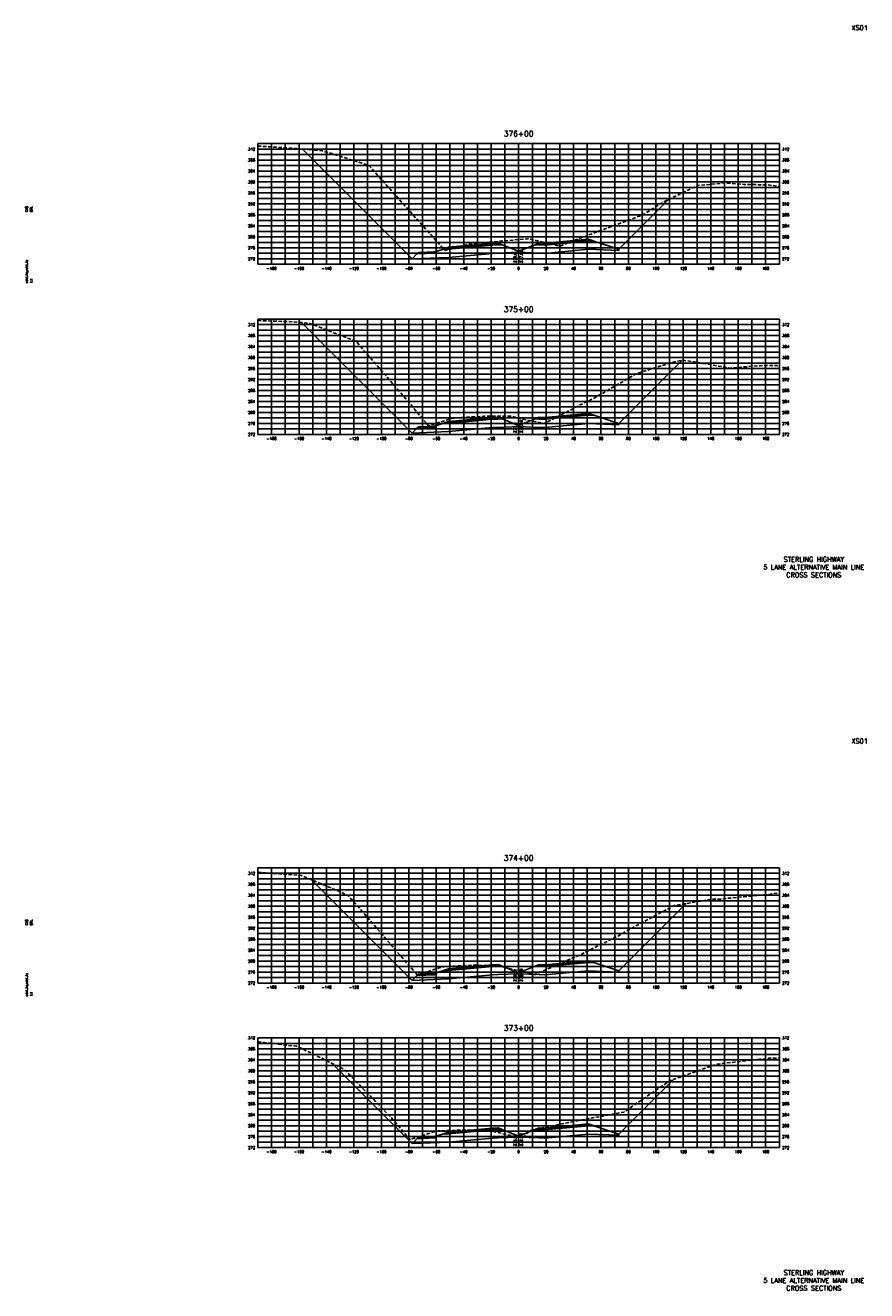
# Model space of a CAD drawing. Extents: x 37 to 10140, y -1968 to 9206.
# Tile 92 of 105: x 5877 to 6490, y 5736 to 6658. Entities that reach past the tile are written whole.
import ezdxf
from ezdxf.enums import TextEntityAlignment as Align

# ---------------------------------------------------------------- set-up
doc = ezdxf.new("R2010")
doc.units = 0
doc.header["$LTSCALE"] = 20
doc.header["$MEASUREMENT"] = 0
doc.linetypes.add('HIDDEN_050%', pattern=[0.1875, 0.125, -0.0625])
for name, color, linetype in [('S-AT-TXT175', 6, 'Continuous'), ('S-AT-TXT80', 1, 'Continuous'), ('XDATUM', 3, 'Continuous'), ('XEG', 1, 'HIDDEN_050%'), ('XFG', 2, 'Continuous'), ('XGRID', 251, 'Continuous'), ('XGRIDT', 2, 'Continuous'), ('XREF-BORDER', 7, 'Continuous')]:
    doc.layers.add(name, color=color, linetype=linetype)
doc.styles.add('L100', font='simplex.shx', dxfattribs={"height": 2})
doc.styles.add('L175', font='ROMANSM.shx', dxfattribs={"height": 3.5})
doc.styles.add('L80', font='ROMANSM.shx', dxfattribs={"height": 1.6})

# ---------------------------------------------------------------- blocks, each defined once
blk = doc.blocks.new('03025_00_att1')
at = {"layer": 'S-AT-TXT175', "style": 'L175'}
for tag, p in [('NUM', (32.402, 20.822)), ('LINE1', (30.64, 1.444)), ('LINE2', (30.64, 1.161)), ('LINE3', (30.64, 0.877))]:
    blk.add_attdef(tag, text='', height=0.175, dxfattribs=at).set_placement(p, align=Align.CENTER)
at = {"layer": 'S-AT-TXT80', "style": 'L80'}
for tag, p in [('DESIGNED', (2.094, 14.201)), ('CHECKED', (2.265, 14.201)), ('DRAFTED', (2.436, 14.201)), ('PCTB', (2.094, 11.605)), ('PSCALE', (2.265, 11.605)), ('PVIEW', (2.436, 11.605))]:
    blk.add_attdef(tag, p, '', height=0.08, rotation=90, dxfattribs=at)

msp = doc.modelspace()

# ---------------------------------------------------------------- linework, layer by layer
at = {"layer": 'XDATUM', "flags": 128}
for points in [[(6078.33, 6568.05), (6158.41, 6487.96), (6185, 6489.03), (6217, 6491.97), (6221, 6492.13), (6236, 6492.73), (6251, 6492.13), (6255, 6491.97), (6287, 6494.92), (6309, 6494.04), (6309, 6494.92), (6345.29, 6531.21)], [(6077.86, 6441.52), (6158.41, 6360.96), (6185, 6362.03), (6217, 6364.97), (6221, 6365.13), (6236, 6365.73), (6251, 6365.13), (6255, 6364.97), (6287, 6367.92), (6309, 6367.04), (6309, 6367.92), (6354.93, 6413.85)], [(6085.15, 6035.22), (6158.41, 5961.96), (6185, 5963.03), (6217, 5965.97), (6221, 5966.13), (6236, 5966.73), (6251, 5966.13), (6255, 5965.97), (6287, 5968.92), (6309, 5968.04), (6309, 5968.92), (6358.03, 6017.95)], [(6099.87, 5901.5), (6158.41, 5842.96), (6185, 5844.03), (6217, 5846.97), (6221, 5847.13), (6236, 5847.73), (6251, 5847.13), (6255, 5846.97), (6287, 5849.92), (6309, 5849.04), (6309, 5849.92), (6348.78, 5889.7)]]:
    msp.add_lwpolyline(points, dxfattribs=at)
at = {"layer": 'XEG', "flags": 128}
for points in [[(6046, 6570.17), (6058.59, 6569.38), (6081.19, 6567.85), (6092.77, 6566.8), (6107.45, 6562.36), (6126.95, 6555.98), (6142.33, 6538.78), (6179.07, 6497.72), (6182.19, 6494.11), (6198.93, 6498.59), (6199.32, 6498.72), (6202.99, 6499.28), (6203.01, 6499.28), (6203.14, 6499.29), (6205.28, 6499.45), (6221.53, 6500.69), (6222.44, 6500.77), (6236, 6501.99), (6240.43, 6502.39), (6242.38, 6502.6), (6242.72, 6502.56), (6245.36, 6502.13), (6247.82, 6501.6), (6258.43, 6499.06), (6266.39, 6497.16), (6273.1, 6500.13), (6325.74, 6519.75), (6332.03, 6523.43), (6340, 6528.63), (6366.21, 6541.41), (6386.88, 6543.3), (6400.39, 6542.23), (6417.51, 6541.87), (6426, 6540.78)], [(6046, 6442.9), (6067.81, 6442.28), (6083.37, 6441.1), (6096.6, 6435.89), (6117.42, 6427.95), (6141.91, 6399.77), (6154.17, 6385.56), (6170.3, 6366.25), (6173.48, 6367.25), (6187.67, 6371.71), (6187.79, 6371.72), (6191.13, 6372.07), (6209.03, 6373.08), (6210.66, 6373.18), (6227.68, 6373.25), (6230.08, 6373.38), (6230.52, 6373.28), (6233.81, 6372.44), (6236, 6371.85), (6236.79, 6371.64), (6237.54, 6371.49), (6254.56, 6367.93), (6285.64, 6383.87), (6286.11, 6384.1), (6290.11, 6385.87), (6321.75, 6404.22), (6348.66, 6412.74), (6355.8, 6414.01), (6364.2, 6412.78), (6389.86, 6408.37), (6411.67, 6410.07), (6423.91, 6410.23), (6426, 6409.62)], [(6046, 6040.74), (6051.52, 6040.23), (6077.5, 6038.44), (6105.85, 6026.53), (6111.47, 6023.83), (6116.63, 6018.57), (6147.15, 5983.14), (6161.36, 5966.85), (6162.37, 5965.62), (6163.14, 5965.89), (6178.83, 5971.39), (6179.05, 5971.4), (6182.08, 5972), (6183.47, 5972.08), (6201.63, 5973), (6203.83, 5972.98), (6221.26, 5972.51), (6221.87, 5972.36), (6225.76, 5971.43), (6229.07, 5970.64), (6236, 5969.06), (6242.53, 5967.57), (6245.48, 5966.89), (6246.83, 5966.29), (6247.36, 5966.05), (6247.98, 5966.31), (6281.35, 5980.82), (6311.93, 5996.09), (6315.33, 5998.5), (6319.04, 6000.34), (6349.31, 6016.47), (6377.03, 6021.18), (6383.28, 6021.19), (6390.1, 6021.99), (6417.26, 6024.43), (6426, 6025.87)], [(6046, 5917.22), (6074.28, 5913.88), (6075.11, 5913.77), (6075.96, 5913.32), (6109.06, 5896.96), (6141.71, 5863.41), (6143.43, 5861.62), (6144.32, 5860.58), (6156.89, 5845.78), (6158.53, 5846.33), (6174.27, 5851.6), (6174.61, 5851.67), (6177.43, 5852.29), (6194.25, 5852.76), (6196.62, 5852.86), (6199.05, 5852.79), (6216.39, 5852.21), (6216.97, 5852.07), (6220.14, 5851.16), (6223.21, 5850.47), (6224.55, 5850.18), (6236, 5847.68), (6238.75, 5847.08), (6240, 5848.32), (6244.84, 5852.82), (6276.56, 5858.99), (6278.78, 5859.45), (6281.03, 5859.97), (6312.72, 5865.97), (6343.99, 5887.19), (6346.67, 5888.89), (6349.39, 5889.93), (6380.61, 5900.92), (6411.41, 5904.47), (6414.56, 5904.6), (6417.75, 5905.13), (6426, 5905.41)]]:
    msp.add_lwpolyline(points, dxfattribs=at)
at = {"layer": 'XFG', "flags": 128}
for points in [[(6158.41, 6487.96), (6158.41, 6487.96), (6078.33, 6568.05)], [(6309, 6494.92), (6309, 6494.92), (6345.29, 6531.21)], [(6236, 6493.47), (6224.05, 6498.25), (6221, 6498.13), (6217, 6497.97), (6185, 6495.03), (6180.43, 6494.85), (6175, 6493.04), (6175, 6492.04), (6161.96, 6491.51), (6158.41, 6487.96), (6185, 6489.03), (6217, 6491.97), (6221, 6492.13), (6236, 6492.73), (6236, 6493.47)], [(6221, 6498.47), (6217, 6498.31), (6185, 6495.37), (6185, 6496.37), (6180.43, 6494.85), (6185, 6495.03), (6217, 6497.97), (6221, 6498.13), (6224.05, 6498.25), (6221, 6499.47), (6221, 6498.47)], [(6221, 6499.47), (6217, 6499.31), (6185, 6496.37), (6185, 6496.03), (6217, 6498.97), (6221, 6499.13), (6221, 6499.47)], [(6221, 6499.13), (6217, 6498.97), (6185, 6496.03), (6185, 6495.37), (6217, 6498.31), (6221, 6498.47), (6221, 6499.13)], [(6236, 6493.47), (6247.96, 6498.25), (6251, 6498.13), (6255, 6497.97), (6287, 6500.92), (6291.57, 6500.73), (6309, 6494.92), (6309, 6494.04), (6287, 6494.92), (6255, 6491.97), (6251, 6492.13), (6236, 6492.73)], [(6251, 6499.47), (6247.96, 6498.25), (6251, 6498.13), (6255, 6497.97), (6287, 6500.92), (6291.57, 6500.73), (6287, 6502.26), (6287, 6501.26), (6255, 6498.31), (6251, 6498.47), (6251, 6499.47)], [(6251, 6499.47), (6251, 6499.13), (6255, 6498.97), (6287, 6501.92), (6287, 6502.26), (6255, 6499.31), (6251, 6499.47)], [(6251, 6499.13), (6251, 6498.47), (6255, 6498.31), (6287, 6501.26), (6287, 6501.92), (6255, 6498.97), (6251, 6499.13)], [(6175, 6493.04), (6174, 6493), (6174, 6492.66), (6164, 6492.26), (6164, 6492.6), (6163, 6492.56), (6161.96, 6491.51), (6175, 6492.04), (6175, 6493.04)], [(6174, 6493), (6164, 6492.6), (6164, 6492.26), (6174, 6492.66), (6174, 6493)], [(6158.41, 6360.96), (6158.41, 6360.96), (6077.86, 6441.52)], [(6309, 6367.92), (6309, 6367.92), (6354.93, 6413.85)], [(6251, 6372.47), (6247.96, 6371.25), (6251, 6371.13), (6255, 6370.97), (6287, 6373.92), (6291.57, 6373.73), (6287, 6375.26), (6287, 6374.26), (6255, 6371.31), (6251, 6371.47), (6251, 6372.47)], [(6251, 6372.47), (6251, 6372.13), (6255, 6371.97), (6287, 6374.92), (6287, 6375.26), (6255, 6372.31), (6251, 6372.47)], [(6251, 6372.13), (6251, 6371.47), (6255, 6371.31), (6287, 6374.26), (6287, 6374.92), (6255, 6371.97), (6251, 6372.13)], [(6236, 6366.47), (6224.05, 6371.25), (6221, 6371.13), (6217, 6370.97), (6185, 6368.03), (6180.43, 6367.85), (6175, 6366.04), (6175, 6365.04), (6161.96, 6364.51), (6158.41, 6360.96), (6185, 6362.03), (6217, 6364.97), (6221, 6365.13), (6236, 6365.73), (6236, 6366.47)], [(6175, 6366.04), (6174, 6366), (6174, 6365.66), (6164, 6365.26), (6164, 6365.6), (6163, 6365.56), (6161.96, 6364.51), (6175, 6365.04), (6175, 6366.04)], [(6174, 6366), (6164, 6365.6), (6164, 6365.26), (6174, 6365.66), (6174, 6366)], [(6221, 6371.47), (6217, 6371.31), (6185, 6368.37), (6185, 6369.37), (6180.43, 6367.85), (6185, 6368.03), (6217, 6370.97), (6221, 6371.13), (6224.05, 6371.25), (6221, 6372.47), (6221, 6371.47)], [(6221, 6372.47), (6217, 6372.31), (6185, 6369.37), (6185, 6369.03), (6217, 6371.97), (6221, 6372.13), (6221, 6372.47)], [(6221, 6372.13), (6217, 6371.97), (6185, 6369.03), (6185, 6368.37), (6217, 6371.31), (6221, 6371.47), (6221, 6372.13)], [(6236, 6366.47), (6247.96, 6371.25), (6251, 6371.13), (6255, 6370.97), (6287, 6373.92), (6291.57, 6373.73), (6309, 6367.92), (6309, 6367.04), (6287, 6367.92), (6255, 6364.97), (6251, 6365.13), (6236, 6365.73)], [(6158.41, 5961.96), (6158.41, 5961.96), (6085.15, 6035.22)], [(6309, 5968.92), (6309, 5968.92), (6358.03, 6017.95)], [(6236, 5967.47), (6224.05, 5972.25), (6221, 5972.13), (6217, 5971.97), (6185, 5969.03), (6180.43, 5968.85), (6175, 5967.04), (6175, 5966.04), (6161.96, 5965.51), (6158.41, 5961.96), (6185, 5963.03), (6217, 5965.97), (6221, 5966.13), (6236, 5966.73), (6236, 5967.47)], [(6221, 5972.47), (6217, 5972.31), (6185, 5969.37), (6185, 5970.37), (6180.43, 5968.85), (6185, 5969.03), (6217, 5971.97), (6221, 5972.13), (6224.05, 5972.25), (6221, 5973.47), (6221, 5972.47)], [(6221, 5973.47), (6217, 5973.31), (6185, 5970.37), (6185, 5970.03), (6217, 5972.97), (6221, 5973.13), (6221, 5973.47)], [(6221, 5973.13), (6217, 5972.97), (6185, 5970.03), (6185, 5969.37), (6217, 5972.31), (6221, 5972.47), (6221, 5973.13)], [(6236, 5967.47), (6247.96, 5972.25), (6251, 5972.13), (6255, 5971.97), (6287, 5974.92), (6291.57, 5974.73), (6309, 5968.92), (6309, 5968.04), (6287, 5968.92), (6255, 5965.97), (6251, 5966.13), (6236, 5966.73)], [(6251, 5973.47), (6247.96, 5972.25), (6251, 5972.13), (6255, 5971.97), (6287, 5974.92), (6291.57, 5974.73), (6287, 5976.26), (6287, 5975.26), (6255, 5972.31), (6251, 5972.47), (6251, 5973.47)], [(6251, 5973.47), (6251, 5973.13), (6255, 5972.97), (6287, 5975.92), (6287, 5976.26), (6255, 5973.31), (6251, 5973.47)], [(6251, 5973.13), (6251, 5972.47), (6255, 5972.31), (6287, 5975.26), (6287, 5975.92), (6255, 5972.97), (6251, 5973.13)], [(6175, 5967.04), (6174, 5967), (6174, 5966.66), (6164, 5966.26), (6164, 5966.6), (6163, 5966.56), (6161.96, 5965.51), (6175, 5966.04), (6175, 5967.04)], [(6174, 5967), (6164, 5966.6), (6164, 5966.26), (6174, 5966.66), (6174, 5967)], [(6158.41, 5842.96), (6158.41, 5842.96), (6099.87, 5901.5)], [(6309, 5849.92), (6309, 5849.92), (6348.78, 5889.7)], [(6236, 5848.47), (6224.05, 5853.25), (6221, 5853.13), (6217, 5852.97), (6185, 5850.03), (6180.43, 5849.85), (6175, 5848.04), (6175, 5847.04), (6161.96, 5846.51), (6158.41, 5842.96), (6185, 5844.03), (6217, 5846.97), (6221, 5847.13), (6236, 5847.73), (6236, 5848.47)], [(6221, 5853.47), (6217, 5853.31), (6185, 5850.37), (6185, 5851.37), (6180.43, 5849.85), (6185, 5850.03), (6217, 5852.97), (6221, 5853.13), (6224.05, 5853.25), (6221, 5854.47), (6221, 5853.47)], [(6221, 5854.47), (6217, 5854.31), (6185, 5851.37), (6185, 5851.03), (6217, 5853.97), (6221, 5854.13), (6221, 5854.47)], [(6221, 5854.13), (6217, 5853.97), (6185, 5851.03), (6185, 5850.37), (6217, 5853.31), (6221, 5853.47), (6221, 5854.13)], [(6236, 5848.47), (6247.96, 5853.25), (6251, 5853.13), (6255, 5852.97), (6287, 5855.92), (6291.57, 5855.73), (6309, 5849.92), (6309, 5849.04), (6287, 5849.92), (6255, 5846.97), (6251, 5847.13), (6236, 5847.73)], [(6251, 5854.47), (6247.96, 5853.25), (6251, 5853.13), (6255, 5852.97), (6287, 5855.92), (6291.57, 5855.73), (6287, 5857.26), (6287, 5856.26), (6255, 5853.31), (6251, 5853.47), (6251, 5854.47)], [(6251, 5854.47), (6251, 5854.13), (6255, 5853.97), (6287, 5856.92), (6287, 5857.26), (6255, 5854.31), (6251, 5854.47)], [(6251, 5854.13), (6251, 5853.47), (6255, 5853.31), (6287, 5856.26), (6287, 5856.92), (6255, 5853.97), (6251, 5854.13)], [(6175, 5848.04), (6174, 5848), (6174, 5847.66), (6164, 5847.26), (6164, 5847.6), (6163, 5847.56), (6161.96, 5846.51), (6175, 5847.04), (6175, 5848.04)], [(6174, 5848), (6164, 5847.6), (6164, 5847.26), (6174, 5847.66), (6174, 5848)]]:
    msp.add_lwpolyline(points, dxfattribs=at)
at = {"layer": 'XGRID'}
for p, q in [((6046, 6484), (6046, 6572)), ((6046, 6572), (6426, 6572)), ((6056, 6484), (6056, 6572)), ((6066, 6484), (6066, 6572)), ((6076, 6484), (6076, 6572)), ((6086, 6484), (6086, 6572)), ((6096, 6484), (6096, 6572)), ((6106, 6484), (6106, 6572)), ((6116, 6484), (6116, 6572)), ((6126, 6484), (6126, 6572)), ((6136, 6484), (6136, 6572)), ((6146, 6484), (6146, 6572)), ((6156, 6484), (6156, 6572)), ((6166, 6484), (6166, 6572)), ((6176, 6484), (6176, 6572)), ((6186, 6484), (6186, 6572)), ((6196, 6484), (6196, 6572)), ((6206, 6484), (6206, 6572)), ((6216, 6484), (6216, 6572)), ((6226, 6484), (6226, 6572)), ((6236, 6484), (6236, 6572)), ((6246, 6484), (6246, 6572)), ((6256, 6484), (6256, 6572)), ((6266, 6484), (6266, 6572)), ((6276, 6484), (6276, 6572)), ((6286, 6484), (6286, 6572)), ((6296, 6484), (6296, 6572)), ((6306, 6484), (6306, 6572)), ((6316, 6484), (6316, 6572)), ((6326, 6484), (6326, 6572)), ((6336, 6484), (6336, 6572)), ((6346, 6484), (6346, 6572)), ((6356, 6484), (6356, 6572)), ((6366, 6484), (6366, 6572)), ((6376, 6484), (6376, 6572)), ((6386, 6484), (6386, 6572)), ((6396, 6484), (6396, 6572)), ((6406, 6484), (6406, 6572)), ((6416, 6484), (6416, 6572)), ((6426, 6484), (6426, 6572)), ((6046, 6568), (6426, 6568)), ((6046, 6564), (6426, 6564)), ((6046, 6560), (6426, 6560)), ((6046, 6556), (6426, 6556)), ((6046, 6552), (6426, 6552)), ((6046, 6548), (6426, 6548)), ((6046, 6544), (6426, 6544)), ((6046, 6540), (6426, 6540)), ((6046, 6536), (6426, 6536)), ((6046, 6532), (6426, 6532)), ((6046, 6528), (6426, 6528)), ((6046, 6524), (6426, 6524)), ((6046, 6520), (6426, 6520)), ((6046, 6516), (6426, 6516)), ((6046, 6512), (6426, 6512)), ((6046, 6508), (6426, 6508)), ((6046, 6504), (6426, 6504)), ((6046, 6500), (6426, 6500)), ((6046, 6496), (6426, 6496)), ((6046, 6492), (6426, 6492)), ((6046, 6488), (6426, 6488)), ((6046, 6484), (6426, 6484)), ((6046, 6360), (6046, 6444)), ((6046, 6444), (6426, 6444)), ((6046, 6440), (6426, 6440)), ((6056, 6360), (6056, 6444)), ((6066, 6360), (6066, 6444)), ((6076, 6360), (6076, 6444)), ((6086, 6360), (6086, 6444)), ((6096, 6360), (6096, 6444)), ((6106, 6360), (6106, 6444)), ((6116, 6360), (6116, 6444)), ((6126, 6360), (6126, 6444)), ((6136, 6360), (6136, 6444)), ((6146, 6360), (6146, 6444)), ((6156, 6360), (6156, 6444)), ((6166, 6360), (6166, 6444)), ((6176, 6360), (6176, 6444)), ((6186, 6360), (6186, 6444)), ((6196, 6360), (6196, 6444)), ((6206, 6360), (6206, 6444)), ((6216, 6360), (6216, 6444)), ((6226, 6360), (6226, 6444)), ((6236, 6360), (6236, 6444)), ((6246, 6360), (6246, 6444)), ((6256, 6360), (6256, 6444)), ((6266, 6360), (6266, 6444)), ((6276, 6360), (6276, 6444)), ((6286, 6360), (6286, 6444)), ((6296, 6360), (6296, 6444)), ((6306, 6360), (6306, 6444)), ((6316, 6360), (6316, 6444)), ((6326, 6360), (6326, 6444)), ((6336, 6360), (6336, 6444)), ((6346, 6360), (6346, 6444)), ((6356, 6360), (6356, 6444)), ((6366, 6360), (6366, 6444)), ((6376, 6360), (6376, 6444)), ((6386, 6360), (6386, 6444)), ((6396, 6360), (6396, 6444)), ((6406, 6360), (6406, 6444)), ((6416, 6360), (6416, 6444)), ((6426, 6360), (6426, 6444)), ((6046, 6436), (6426, 6436)), ((6046, 6432), (6426, 6432)), ((6046, 6428), (6426, 6428)), ((6046, 6424), (6426, 6424)), ((6046, 6420), (6426, 6420)), ((6046, 6416), (6426, 6416)), ((6046, 6412), (6426, 6412)), ((6046, 6408), (6426, 6408)), ((6046, 6404), (6426, 6404)), ((6046, 6400), (6426, 6400)), ((6046, 6396), (6426, 6396)), ((6046, 6392), (6426, 6392)), ((6046, 6388), (6426, 6388)), ((6046, 6384), (6426, 6384)), ((6046, 6380), (6426, 6380)), ((6046, 6376), (6426, 6376)), ((6046, 6372), (6426, 6372)), ((6046, 6368), (6426, 6368)), ((6046, 6364), (6426, 6364)), ((6046, 6360), (6426, 6360)), ((6046, 5960), (6046, 6044)), ((6046, 6044), (6426, 6044)), ((6056, 5960), (6056, 6044)), ((6066, 5960), (6066, 6044)), ((6076, 5960), (6076, 6044)), ((6086, 5960), (6086, 6044)), ((6096, 5960), (6096, 6044)), ((6106, 5960), (6106, 6044)), ((6116, 5960), (6116, 6044)), ((6126, 5960), (6126, 6044)), ((6136, 5960), (6136, 6044)), ((6146, 5960), (6146, 6044)), ((6156, 5960), (6156, 6044)), ((6166, 5960), (6166, 6044)), ((6176, 5960), (6176, 6044)), ((6186, 5960), (6186, 6044)), ((6196, 5960), (6196, 6044)), ((6206, 5960), (6206, 6044)), ((6216, 5960), (6216, 6044)), ((6226, 5960), (6226, 6044)), ((6236, 5960), (6236, 6044)), ((6246, 5960), (6246, 6044)), ((6256, 5960), (6256, 6044)), ((6266, 5960), (6266, 6044)), ((6276, 5960), (6276, 6044)), ((6286, 5960), (6286, 6044)), ((6296, 5960), (6296, 6044)), ((6306, 5960), (6306, 6044)), ((6316, 5960), (6316, 6044)), ((6326, 5960), (6326, 6044)), ((6336, 5960), (6336, 6044)), ((6346, 5960), (6346, 6044)), ((6356, 5960), (6356, 6044)), ((6366, 5960), (6366, 6044)), ((6376, 5960), (6376, 6044)), ((6386, 5960), (6386, 6044)), ((6396, 5960), (6396, 6044)), ((6406, 5960), (6406, 6044)), ((6416, 5960), (6416, 6044)), ((6426, 5960), (6426, 6044)), ((6046, 6040), (6426, 6040)), ((6046, 6036), (6426, 6036)), ((6046, 6032), (6426, 6032)), ((6046, 6028), (6426, 6028)), ((6046, 6024), (6426, 6024)), ((6046, 6020), (6426, 6020)), ((6046, 6016), (6426, 6016)), ((6046, 6012), (6426, 6012)), ((6046, 6008), (6426, 6008)), ((6046, 6004), (6426, 6004)), ((6046, 6000), (6426, 6000)), ((6046, 5996), (6426, 5996)), ((6046, 5992), (6426, 5992)), ((6046, 5988), (6426, 5988)), ((6046, 5984), (6426, 5984)), ((6046, 5980), (6426, 5980)), ((6046, 5976), (6426, 5976)), ((6046, 5972), (6426, 5972)), ((6046, 5968), (6426, 5968)), ((6046, 5964), (6426, 5964)), ((6046, 5960), (6426, 5960)), ((6046, 5840), (6046, 5920)), ((6046, 5920), (6426, 5920)), ((6046, 5916), (6426, 5916)), ((6056, 5840), (6056, 5920)), ((6066, 5840), (6066, 5920)), ((6076, 5840), (6076, 5920)), ((6086, 5840), (6086, 5920)), ((6096, 5840), (6096, 5920)), ((6106, 5840), (6106, 5920)), ((6116, 5840), (6116, 5920)), ((6126, 5840), (6126, 5920)), ((6136, 5840), (6136, 5920)), ((6146, 5840), (6146, 5920)), ((6156, 5840), (6156, 5920)), ((6166, 5840), (6166, 5920)), ((6176, 5840), (6176, 5920)), ((6186, 5840), (6186, 5920)), ((6196, 5840), (6196, 5920)), ((6206, 5840), (6206, 5920)), ((6216, 5840), (6216, 5920)), ((6226, 5840), (6226, 5920)), ((6236, 5840), (6236, 5920)), ((6246, 5840), (6246, 5920)), ((6256, 5840), (6256, 5920)), ((6266, 5840), (6266, 5920)), ((6276, 5840), (6276, 5920)), ((6286, 5840), (6286, 5920)), ((6296, 5840), (6296, 5920)), ((6306, 5840), (6306, 5920)), ((6316, 5840), (6316, 5920)), ((6326, 5840), (6326, 5920)), ((6336, 5840), (6336, 5920)), ((6346, 5840), (6346, 5920)), ((6356, 5840), (6356, 5920)), ((6366, 5840), (6366, 5920)), ((6376, 5840), (6376, 5920)), ((6386, 5840), (6386, 5920)), ((6396, 5840), (6396, 5920)), ((6406, 5840), (6406, 5920)), ((6416, 5840), (6416, 5920)), ((6426, 5840), (6426, 5920)), ((6046, 5912), (6426, 5912)), ((6046, 5908), (6426, 5908)), ((6046, 5904), (6426, 5904)), ((6046, 5900), (6426, 5900)), ((6046, 5896), (6426, 5896)), ((6046, 5892), (6426, 5892)), ((6046, 5888), (6426, 5888)), ((6046, 5884), (6426, 5884)), ((6046, 5880), (6426, 5880)), ((6046, 5876), (6426, 5876)), ((6046, 5872), (6426, 5872)), ((6046, 5868), (6426, 5868)), ((6046, 5864), (6426, 5864)), ((6046, 5860), (6426, 5860)), ((6046, 5856), (6426, 5856)), ((6046, 5852), (6426, 5852)), ((6046, 5848), (6426, 5848)), ((6046, 5844), (6426, 5844)), ((6046, 5840), (6426, 5840))]:
    msp.add_line(p, q, dxfattribs=at)

# ---------------------------------------------------------------- block references
at = {"layer": 'XREF-BORDER'}
ref = msp.add_blockref('03025_00_att1', (5836.45, 6238.23), dxfattribs=dict(at, xscale=20, yscale=20, zscale=20))
ref.add_attrib('LINE1', 'STERLING HIGHWAY', dxfattribs={"layer": 'S-AT-TXT175', "height": 3.5, "style": 'L175'}).set_placement((6451.07, 6267.1), align=Align.CENTER)
ref.add_attrib('LINE2', '5 LANE ALTERNATIVE MAIN LINE', dxfattribs={"layer": 'S-AT-TXT175', "height": 3.5, "style": 'L175'}).set_placement((6451.07, 6261.44), align=Align.CENTER)
ref.add_attrib('LINE3', 'CROSS SECTIONS', dxfattribs={"layer": 'S-AT-TXT175', "height": 3.5, "style": 'L175'}).set_placement((6451.07, 6255.77), align=Align.CENTER)
ref.add_attrib('NUM', 'XS01', dxfattribs={"layer": 'S-AT-TXT175', "height": 3.5, "style": 'L175'}).set_placement((6484.49, 6654.66), align=Align.CENTER)
ref.add_attrib('DESIGNED', 'CAB', (5878.33, 6522.25), dxfattribs={"layer": 'S-AT-TXT80', "height": 1.6, "rotation": 90, "style": 'L80'})
ref.add_attrib('CHECKED', 'DRL', (5881.75, 6522.25), dxfattribs={"layer": 'S-AT-TXT80', "height": 1.6, "rotation": 90, "style": 'L80'})
ref.add_attrib('PCTB', 'adot_hs,adot_fs', (5878.33, 6470.32), dxfattribs={"layer": 'S-AT-TXT80', "height": 1.6, "rotation": 90, "style": 'L80'})
ref.add_attrib('PSCALE', '1:1', (5881.75, 6470.32), dxfattribs={"layer": 'S-AT-TXT80', "height": 1.6, "rotation": 90, "style": 'L80'})
ref = msp.add_blockref('03025_00_att1', (5836.45, 5718.23), dxfattribs=dict(at, xscale=20, yscale=20, zscale=20))
ref.add_attrib('LINE1', 'STERLING HIGHWAY', dxfattribs={"layer": 'S-AT-TXT175', "height": 3.5, "style": 'L175'}).set_placement((6451.07, 5747.1), align=Align.CENTER)
ref.add_attrib('LINE2', '5 LANE ALTERNATIVE MAIN LINE', dxfattribs={"layer": 'S-AT-TXT175', "height": 3.5, "style": 'L175'}).set_placement((6451.07, 5741.44), align=Align.CENTER)
ref.add_attrib('LINE3', 'CROSS SECTIONS', dxfattribs={"layer": 'S-AT-TXT175', "height": 3.5, "style": 'L175'}).set_placement((6451.07, 5735.77), align=Align.CENTER)
ref.add_attrib('NUM', 'XS01', dxfattribs={"layer": 'S-AT-TXT175', "height": 3.5, "style": 'L175'}).set_placement((6484.49, 6134.66), align=Align.CENTER)
ref.add_attrib('DESIGNED', 'CAB', (5878.33, 6002.25), dxfattribs={"layer": 'S-AT-TXT80', "height": 1.6, "rotation": 90, "style": 'L80'})
ref.add_attrib('CHECKED', 'DRL', (5881.75, 6002.25), dxfattribs={"layer": 'S-AT-TXT80', "height": 1.6, "rotation": 90, "style": 'L80'})
ref.add_attrib('PCTB', 'adot_hs,adot_fs', (5878.33, 5950.32), dxfattribs={"layer": 'S-AT-TXT80', "height": 1.6, "rotation": 90, "style": 'L80'})
ref.add_attrib('PSCALE', '1:1', (5881.75, 5950.32), dxfattribs={"layer": 'S-AT-TXT80', "height": 1.6, "rotation": 90, "style": 'L80'})

# ---------------------------------------------------------------- texts
at = {"layer": 'XGRIDT', "style": 'L100'}
for s, p in [('376+00', (6236, 6576)), ('375+00', (6236, 6448)), ('374+00', (6236, 6048)), ('373+00', (6236, 5924))]:
    msp.add_text(s, height=4, dxfattribs=at).set_placement(p, align=Align.BOTTOM_CENTER)
for s, p in [('312', (6044, 6568)), ('308', (6044, 6560)), ('304', (6044, 6552)), ('300', (6044, 6544)), ('296', (6044, 6536)), ('292', (6044, 6528)), ('288', (6044, 6520)), ('284', (6044, 6512)), ('280', (6044, 6504)), ('276', (6044, 6496)), ('272', (6044, 6488)), ('312', (6044, 6440)), ('308', (6044, 6432)), ('304', (6044, 6424)), ('300', (6044, 6416)), ('296', (6044, 6408)), ('292', (6044, 6400)), ('288', (6044, 6392)), ('284', (6044, 6384)), ('280', (6044, 6376)), ('276', (6044, 6368)), ('272', (6044, 6360)), ('312', (6044, 6040)), ('308', (6044, 6032)), ('304', (6044, 6024)), ('300', (6044, 6016)), ('296', (6044, 6008)), ('292', (6044, 6000)), ('288', (6044, 5992)), ('284', (6044, 5984)), ('280', (6044, 5976)), ('276', (6044, 5968)), ('272', (6044, 5960)), ('312', (6044, 5920)), ('308', (6044, 5912)), ('304', (6044, 5904)), ('300', (6044, 5896)), ('296', (6044, 5888)), ('292', (6044, 5880)), ('288', (6044, 5872)), ('284', (6044, 5864)), ('280', (6044, 5856)), ('276', (6044, 5848)), ('272', (6044, 5840))]:
    msp.add_text(s, height=2, dxfattribs=at).set_placement(p, align=Align.MIDDLE_RIGHT)
for s, p in [('312', (6428, 6568)), ('308', (6428, 6560)), ('304', (6428, 6552)), ('300', (6428, 6544)), ('296', (6428, 6536)), ('292', (6428, 6528)), ('288', (6428, 6520)), ('284', (6428, 6512)), ('280', (6428, 6504)), ('276', (6428, 6496)), ('272', (6428, 6488)), ('312', (6428, 6440)), ('308', (6428, 6432)), ('304', (6428, 6424)), ('300', (6428, 6416)), ('296', (6428, 6408)), ('292', (6428, 6400)), ('288', (6428, 6392)), ('284', (6428, 6384)), ('280', (6428, 6376)), ('276', (6428, 6368)), ('272', (6428, 6360)), ('312', (6428, 6040)), ('308', (6428, 6032)), ('304', (6428, 6024)), ('300', (6428, 6016)), ('296', (6428, 6008)), ('292', (6428, 6000)), ('288', (6428, 5992)), ('284', (6428, 5984)), ('280', (6428, 5976)), ('276', (6428, 5968)), ('272', (6428, 5960)), ('312', (6428, 5920)), ('308', (6428, 5912)), ('304', (6428, 5904)), ('300', (6428, 5896)), ('296', (6428, 5888)), ('292', (6428, 5880)), ('288', (6428, 5872)), ('284', (6428, 5864)), ('280', (6428, 5856)), ('276', (6428, 5848)), ('272', (6428, 5840))]:
    msp.add_text(s, height=2, dxfattribs=at).set_placement(p, align=Align.MIDDLE_LEFT)
for s, p in [('279.0', (6235, 6485)), ('277.9', (6235, 6361)), ('276.5', (6235, 5961)), ('275.8', (6235, 5841))]:
    msp.add_text(s, height=2, rotation=90, dxfattribs=at).set_placement(p, align=Align.BOTTOM_LEFT)
for s, p in [('277.66', (6237, 6485)), ('278.16', (6237, 6361)), ('278.66', (6237, 5961)), ('279.16', (6237, 5841))]:
    msp.add_text(s, height=2, rotation=90, dxfattribs=at).set_placement(p, align=Align.TOP_LEFT)
for s, p in [('-180', (6056, 6482)), ('-160', (6076, 6482)), ('-140', (6096, 6482)), ('-120', (6116, 6482)), ('-100', (6136, 6482)), ('-80', (6156, 6482)), ('-60', (6176, 6482)), ('-40', (6196, 6482)), ('-20', (6216, 6482)), ('0', (6236, 6482)), ('20', (6256, 6482)), ('40', (6276, 6482)), ('60', (6296, 6482)), ('80', (6316, 6482)), ('100', (6336, 6482)), ('120', (6356, 6482)), ('140', (6376, 6482)), ('160', (6396, 6482)), ('180', (6416, 6482)), ('-180', (6056, 6358)), ('-160', (6076, 6358)), ('-140', (6096, 6358)), ('-120', (6116, 6358)), ('-100', (6136, 6358)), ('-80', (6156, 6358)), ('-60', (6176, 6358)), ('-40', (6196, 6358)), ('-20', (6216, 6358)), ('0', (6236, 6358)), ('20', (6256, 6358)), ('40', (6276, 6358)), ('60', (6296, 6358)), ('80', (6316, 6358)), ('100', (6336, 6358)), ('120', (6356, 6358)), ('140', (6376, 6358)), ('160', (6396, 6358)), ('180', (6416, 6358)), ('-180', (6056, 5958)), ('-160', (6076, 5958)), ('-140', (6096, 5958)), ('-120', (6116, 5958)), ('-100', (6136, 5958)), ('-80', (6156, 5958)), ('-60', (6176, 5958)), ('-40', (6196, 5958)), ('-20', (6216, 5958)), ('0', (6236, 5958)), ('20', (6256, 5958)), ('40', (6276, 5958)), ('60', (6296, 5958)), ('80', (6316, 5958)), ('100', (6336, 5958)), ('120', (6356, 5958)), ('140', (6376, 5958)), ('160', (6396, 5958)), ('180', (6416, 5958)), ('-180', (6056, 5838)), ('-160', (6076, 5838)), ('-140', (6096, 5838)), ('-120', (6116, 5838)), ('-100', (6136, 5838)), ('-80', (6156, 5838)), ('-60', (6176, 5838)), ('-40', (6196, 5838)), ('-20', (6216, 5838)), ('0', (6236, 5838)), ('20', (6256, 5838)), ('40', (6276, 5838)), ('60', (6296, 5838)), ('80', (6316, 5838)), ('100', (6336, 5838)), ('120', (6356, 5838)), ('140', (6376, 5838)), ('160', (6396, 5838)), ('180', (6416, 5838))]:
    msp.add_text(s, height=2, dxfattribs=at).set_placement(p, align=Align.TOP_CENTER)

doc.saveas('drawing.dxf')
